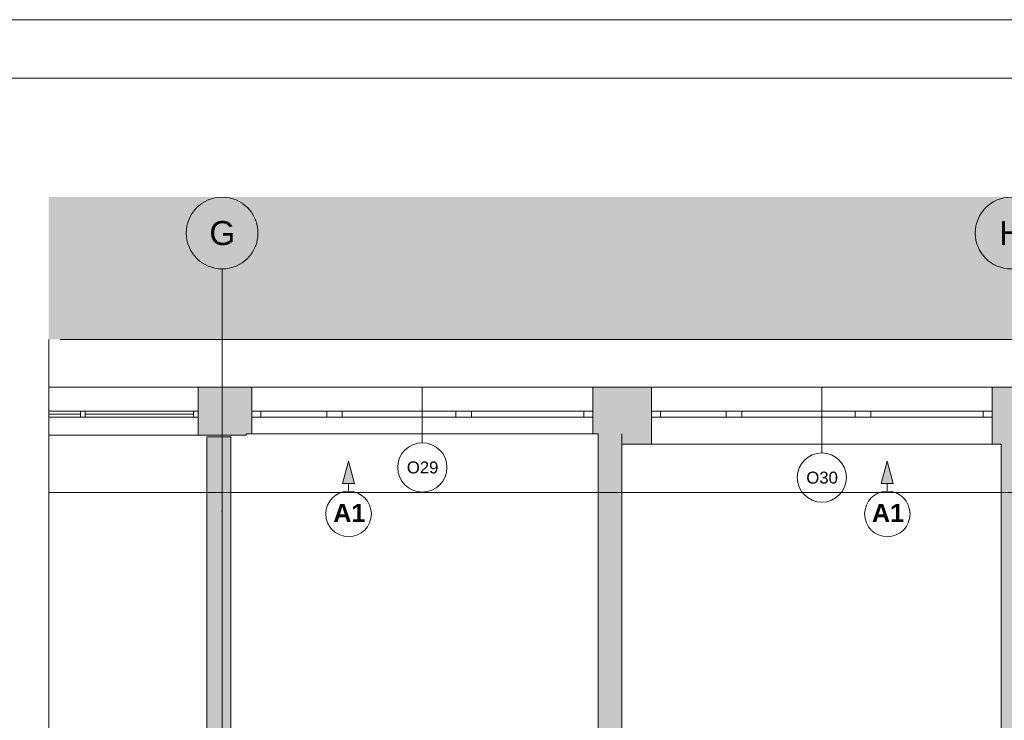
# Paper-space layout 'A-51 WYKOŃCZENIA ŚCIAN - PIĘTRO 6' of a CAD drawing. Header units: millimetres. Extents: x 0 to 420, y 0 to 297.
# Tile 11 of 11: x 291 to 373, y 238 to 297. Entities that reach past the tile are written whole.
import ezdxf
from ezdxf.xclip import XClip

# ---------------------------------------------------------------- set-up
doc = ezdxf.new("R2010")
doc.units = ezdxf.units.MM
doc.header["$MEASUREMENT"] = 0
doc.header["$XCLIPFRAME"] = 0
doc.linetypes.add('DASHDOTX2', pattern=[1000, 500, -250, 0, -250])
doc.linetypes.add('PRZERYWANA_DU_A', pattern=[550, 350.0000000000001, -199.9999999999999])
for name, color, linetype, lineweight in [('0_Nr_pióra__2', 8, 'Continuous', 13), ('A__OKŁADZINY ŚCIAN_Nr_pióra__1', 7, 'Continuous', 20), ('A_Arkusz_Nr_pióra__1', 7, 'Continuous', 20), ('A_ściany_Nr_pióra__1', 7, 'Continuous', 20), ('Okna Archicada_Nr_pióra__3', 252, 'Continuous', 13), ('Znaczniki okien Archicada_Nr_pióra__3', 252, 'Continuous', 13)]:
    doc.layers.add(name, color=color, linetype=linetype, lineweight=lineweight)
for name, color, linetype in [('A__OKŁADZINY ŚCIAN', 7, 'Continuous'), ('A_podrys', 7, 'Continuous'), ('A_ściany', 7, 'Continuous')]:
    doc.layers.add(name, color=color, linetype=linetype)
for name, color, linetype, lineweight, true_color in [('A_osie_Nr_pióra__16', 7, 'Continuous', 5, 0x0f0f0f), ('A_osie_Nr_pióra__76', 7, 'Continuous', 5, 0x2d2d2d), ('A_ściany_Nr_pióra__19', 7, 'Continuous', 5, 0x191919), ('Okna Archicada_Nr_pióra__19', 7, 'Continuous', 5, 0x191919)]:
    doc.layers.add(name, color=color, linetype=linetype, lineweight=lineweight, true_color=true_color)
doc.styles.add('STYL_AUTOMATYCZNY_1', font='arial.ttf')
doc.styles.add('STYL_AUTOMATYCZNY_3', font='arial.ttf')

# ---------------------------------------------------------------- blocks, each defined once
blk = doc.blocks.new('Rysunek_2_2', base_point=(-1731.696584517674, -272.6223899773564))
at = {"linetype": 'Continuous', "lineweight": 0, "true_color": 0x484848}
blk.add_hatch(color=251, dxfattribs=at).paths.add_polyline_path([(408.1685283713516, 282.1614969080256), (293.1033164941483, 282.1614969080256), (293.1033164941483, 270.2624433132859), (389.1685239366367, 270.2624433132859), (389.1685239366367, 111.452447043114), (293.1033164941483, 111.452447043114), (293.1033164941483, 106.4524431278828), (408.1685283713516, 106.4524431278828)])
at = {"layer": 'A__OKŁADZINY ŚCIAN', "linetype": 'Continuous', "lineweight": 0, "true_color": 0x000000}
for points in [[(318.1838939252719, 260.0736326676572), (317.6838939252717, 258.2076076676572), (318.6838939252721, 258.2076076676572)], [(363.2455423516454, 260.0736326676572), (362.7455423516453, 258.2076076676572), (363.7455423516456, 258.2076076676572)]]:
    blk.add_hatch(color=18, dxfattribs=at).paths.add_polyline_path(points)
at = {"layer": 'A_ściany', "linetype": 'Continuous', "lineweight": 0, "true_color": 0x000000}
for points in [[(305.6005244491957, 266.2624441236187), (305.6005244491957, 262.2624441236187), (309.6005244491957, 262.2624441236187), (309.6005244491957, 266.2624441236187)], [(309.6005244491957, 262.3624441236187), (310.1005244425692, 262.3624441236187), (310.1005244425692, 266.2624440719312), (309.6005244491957, 266.2624440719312)], [(338.6005245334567, 266.2624440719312), (338.6005245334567, 262.3624441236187), (341.0479467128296, 262.3624441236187), (341.0479467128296, 266.2624440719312)], [(341.0479467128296, 261.5124441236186), (343.518524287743, 261.5124441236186), (343.518524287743, 266.2624442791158), (341.0479467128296, 266.2624442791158)], [(372.018524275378, 266.2624442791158), (372.018524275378, 261.5124441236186), (372.7685244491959, 261.5124441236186), (372.7685244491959, 266.2624442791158)], [(372.7685244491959, 266.2624441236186), (372.7685244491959, 198.9624441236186), (372.0385244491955, 198.9624441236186), (372.0385244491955, 197.4624441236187), (377.1685244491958, 197.4624441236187), (377.1685244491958, 266.2624441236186)], [(308.3301647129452, 198.9624441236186), (308.3301647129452, 262.1299477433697), (306.3351647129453, 262.1299477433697), (306.3351647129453, 198.9624441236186)], [(341.0479467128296, 198.9624441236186), (341.0479467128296, 262.3624441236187), (339.0529467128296, 262.3624441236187), (339.0529467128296, 198.9624441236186)]]:
    blk.add_hatch(color=18, dxfattribs=at).paths.add_polyline_path(points)
at = {"layer": '0_Nr_pióra__2', "color": 8, "linetype": 'PRZERYWANA_DU_A', "lineweight": 13, "flags": 128}
for points in [[(293.1033142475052, 270.2624441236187), (293.1033142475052, 111.4524441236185)], [(293.1033142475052, 111.4524441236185), (389.1685244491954, 111.4524441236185), (389.1685244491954, 270.2624441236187), (293.1033142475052, 270.2624441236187)]]:
    blk.add_lwpolyline(points, dxfattribs=at)
at = {"layer": 'A__OKŁADZINY ŚCIAN_Nr_pióra__1', "color": 7, "linetype": 'Continuous', "lineweight": 20}
for p, q in [((318.1838938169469, 260.073631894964), (317.6838929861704, 258.2076081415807)), ((318.1838938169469, 260.073631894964), (318.6838946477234, 258.2076081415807)), ((363.2455424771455, 260.073631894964), (362.745541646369, 258.2076081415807)), ((363.2455424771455, 260.073631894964), (363.745543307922, 258.2076081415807)), ((318.6838946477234, 258.2076081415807), (317.6838929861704, 258.2076081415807)), ((318.1838938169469, 257.5736329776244), (318.1838938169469, 258.2076081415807)), ((363.745543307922, 258.2076081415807), (362.745541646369, 258.2076081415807)), ((363.2455424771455, 257.5736329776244), (363.2455424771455, 258.2076081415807))]:
    blk.add_line(p, q, dxfattribs=at)
for centre in [(318.1838939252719, 255.6708040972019), (363.2455423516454, 255.6708040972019)]:
    blk.add_circle(centre, 1.902828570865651, dxfattribs=at)
at = {"layer": 'A_osie_Nr_pióra__16', "color": 250, "linetype": 'DASHDOTX2', "lineweight": 5, "true_color": 0x0f0f0f}
for p, q in [((307.600524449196, 255.9104205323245), (307.6005236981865, 276.1615014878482)), ((381.9174456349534, 257.4524455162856), (293.1033144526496, 257.4524455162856)), ((307.6005259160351, 255.9104217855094), (307.6005259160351, 106.4524448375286))]:
    blk.add_line(p, q, dxfattribs=at)
blk.add_point((307.600524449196, 255.9104205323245), dxfattribs=at)
blk.add_point((307.600524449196, 255.9104205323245), dxfattribs=at)
at = {"layer": 'A_osie_Nr_pióra__76', "color": 250, "linetype": 'Continuous', "lineweight": 5, "true_color": 0x2d2d2d}
for centre in [(307.600524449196, 279.1615009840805), (373.6005244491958, 279.1615009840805)]:
    blk.add_circle(centre, 3, dxfattribs=at)
at = {"layer": 'A_ściany_Nr_pióra__1', "color": 7, "linetype": 'Continuous', "lineweight": 20}
for p, q in [((305.6005256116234, 262.2624440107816), (305.6005256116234, 266.2624454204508)), ((310.1005252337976, 266.2624454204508), (310.1005252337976, 264.2624447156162)), ((338.6005254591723, 266.2624454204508), (338.6005254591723, 264.2624447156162)), ((343.5185242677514, 266.2624454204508), (343.5185242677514, 264.2624447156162)), ((372.0185244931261, 266.2624454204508), (372.0185244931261, 264.2624447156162)), ((310.1005252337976, 264.2624447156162), (310.1005252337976, 263.7624438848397)), ((310.1005252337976, 263.7624438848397), (310.1005252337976, 262.3624436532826)), ((338.6005254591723, 264.2624447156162), (338.6005254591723, 263.7624438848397)), ((338.6005254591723, 263.7624438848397), (338.6005254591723, 262.3624436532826)), ((343.5185242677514, 264.2624447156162), (343.5185242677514, 263.7624438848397)), ((343.5185242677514, 263.7624438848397), (343.5185242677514, 261.5124453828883)), ((372.0185244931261, 264.2624447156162), (372.0185244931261, 263.7624438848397)), ((372.0185244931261, 263.7624438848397), (372.0185244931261, 261.5124453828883))]:
    blk.add_line(p, q, dxfattribs=at)
at = {"layer": 'A_ściany_Nr_pióra__1', "color": 7, "linetype": 'Continuous', "lineweight": 20, "flags": 128}
for points in [[(309.6005244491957, 266.2624441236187), (305.6005244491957, 266.2624441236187)], [(310.1005244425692, 266.2624441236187), (309.6005244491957, 266.2624441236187)], [(341.0479467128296, 266.2624441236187), (338.6005245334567, 266.2624441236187)], [(343.518524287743, 266.2624441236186), (341.0479467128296, 266.2624441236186)], [(372.7685244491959, 266.2624441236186), (372.018524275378, 266.2624441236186)], [(377.1685244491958, 266.2624441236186), (372.7685244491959, 266.2624441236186)], [(305.6005244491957, 262.2624441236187), (309.6005244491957, 262.2624441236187)], [(308.3301647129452, 262.1299477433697), (306.3351647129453, 262.1299477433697)], [(306.3351647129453, 262.1299477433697), (306.3351647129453, 198.9624441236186)], [(308.3301647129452, 224.7159170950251), (308.3301647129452, 262.1299477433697)], [(309.6005244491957, 262.2624441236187), (309.6005244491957, 262.3624441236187)], [(309.6005244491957, 262.3624441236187), (310.1005244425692, 262.3624441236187)], [(338.6005245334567, 262.3624441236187), (339.0529467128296, 262.3624441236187)], [(339.0529467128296, 262.3624441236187), (339.0529467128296, 224.7159170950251)], [(341.0479467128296, 262.3624441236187), (341.0479467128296, 261.5124441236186)], [(341.0479467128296, 198.9624441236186), (341.0479467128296, 262.3624441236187)], [(341.0479467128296, 261.5124441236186), (343.518524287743, 261.5124441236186)], [(372.018524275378, 261.5124441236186), (372.7685244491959, 261.5124441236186)], [(372.7685244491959, 261.5124441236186), (372.7685244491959, 198.9624441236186)]]:
    blk.add_lwpolyline(points, dxfattribs=at)
at = {"layer": 'A_ściany_Nr_pióra__19', "color": 250, "linetype": 'Continuous', "lineweight": 5, "true_color": 0x191919}
for p, q in [((305.6005232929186, 266.2624454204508), (293.1033145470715, 266.2624454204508)), ((293.1033145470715, 262.2624440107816), (305.6005232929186, 262.2624440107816))]:
    blk.add_line(p, q, dxfattribs=at)
at = {"layer": 'Okna Archicada_Nr_pióra__19', "color": 250, "linetype": 'Continuous', "lineweight": 5, "true_color": 0x191919}
for p, q in [((295.7538584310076, 264.012444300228), (293.1033141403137, 264.012444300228)), ((293.1033145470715, 264.2624447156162), (305.6005232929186, 264.2624447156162)), ((305.6005232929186, 263.7624438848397), (293.1033145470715, 263.7624438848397)), ((295.7538585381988, 264.2624447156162), (295.7538585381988, 263.7624438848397)), ((296.1538571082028, 264.2624447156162), (296.1538571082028, 263.7624438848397)), ((305.2005244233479, 264.012444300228), (296.1538571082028, 264.012444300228)), ((305.2005244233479, 264.2624447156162), (305.2005244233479, 263.7624438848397)), ((305.6005232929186, 264.2624447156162), (305.6005256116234, 263.7624438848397))]:
    blk.add_line(p, q, dxfattribs=at)
at = {"layer": 'Okna Archicada_Nr_pióra__3', "color": 252, "linetype": 'Continuous', "lineweight": 13}
for p, q in [((310.1005252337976, 266.2624454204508), (338.6005254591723, 266.2624454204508)), ((310.1005252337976, 266.2624454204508), (310.1005252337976, 264.2624447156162)), ((338.6005254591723, 266.2624454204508), (338.6005254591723, 264.2624447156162)), ((343.5185242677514, 266.2624454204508), (372.0185244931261, 266.2624454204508)), ((343.5185242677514, 266.2624454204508), (343.5185242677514, 264.2624447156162)), ((372.0185244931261, 266.2624454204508), (372.0185244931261, 264.2624447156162)), ((310.1005252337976, 264.2624447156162), (310.8505238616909, 264.2624447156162)), ((310.1005252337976, 264.2624447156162), (310.1005252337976, 263.7624438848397)), ((310.1005252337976, 264.2624447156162), (310.1005252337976, 263.7624438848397)), ((310.8505238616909, 263.7624438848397), (310.1005252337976, 263.7624438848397)), ((310.1005252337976, 263.7624438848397), (310.1005252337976, 262.3624436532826)), ((310.8505238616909, 264.2624447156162), (310.8505238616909, 263.7624438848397)), ((310.8505238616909, 264.2624447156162), (316.3505251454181, 264.2624447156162)), ((316.3505251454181, 263.7624438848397), (310.8505238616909, 263.7624438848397)), ((316.3505251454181, 263.7624438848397), (316.3505251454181, 264.2624447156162)), ((316.3505251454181, 264.2624447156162), (317.0005241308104, 264.2624447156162)), ((317.0005241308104, 263.7624438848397), (316.3505251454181, 263.7624438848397)), ((317.0005241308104, 264.2624447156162), (317.6505257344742, 264.2624447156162)), ((317.6505257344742, 263.7624438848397), (317.0005241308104, 263.7624438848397)), ((317.6505257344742, 264.2624447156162), (317.6505257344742, 263.7624438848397)), ((317.6505257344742, 264.2624447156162), (327.1505231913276, 264.2624447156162)), ((327.1505231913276, 263.7624438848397), (317.6505257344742, 263.7624438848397)), ((327.1505231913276, 263.7624438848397), (327.1505231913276, 264.2624447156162)), ((327.1505231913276, 264.2624447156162), (327.8005247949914, 264.2624447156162)), ((327.8005247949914, 263.7624438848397), (327.1505231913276, 263.7624438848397)), ((327.8005247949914, 264.2624447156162), (328.4505237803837, 264.2624447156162)), ((328.4505237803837, 263.7624438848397), (327.8005247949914, 263.7624438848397)), ((328.4505237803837, 264.2624447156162), (328.4505237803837, 263.7624438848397)), ((328.4505237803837, 264.2624447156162), (337.8505242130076, 264.2624447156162)), ((337.8505242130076, 263.7624438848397), (328.4505237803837, 263.7624438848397)), ((337.8505242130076, 263.7624438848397), (337.8505242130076, 264.2624447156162)), ((337.8505242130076, 264.2624447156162), (338.6005254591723, 264.2624447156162)), ((338.6005254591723, 263.7624438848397), (337.8505242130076, 263.7624438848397)), ((338.6005254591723, 264.2624447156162), (338.6005254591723, 263.7624438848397)), ((338.6005254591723, 264.2624447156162), (338.6005254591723, 263.7624438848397)), ((338.6005254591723, 263.7624438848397), (338.6005254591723, 262.3624436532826)), ((343.5185242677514, 264.2624447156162), (344.2685255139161, 264.2624447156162)), ((343.5185242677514, 264.2624447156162), (343.5185242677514, 263.7624438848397)), ((343.5185242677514, 264.2624447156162), (343.5185242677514, 263.7624438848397)), ((344.2685255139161, 263.7624438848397), (343.5185242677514, 263.7624438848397)), ((343.5185242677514, 263.7624438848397), (343.5185242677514, 261.5124453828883)), ((344.2685255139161, 264.2624447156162), (344.2685255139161, 263.7624438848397)), ((344.2685255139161, 264.2624447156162), (349.7685241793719, 264.2624447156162)), ((349.7685241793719, 263.7624438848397), (344.2685255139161, 263.7624438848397)), ((349.7685241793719, 263.7624438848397), (349.7685241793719, 264.2624447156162)), ((349.7685241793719, 264.2624447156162), (350.4185231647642, 264.2624447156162)), ((350.4185231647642, 263.7624438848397), (349.7685241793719, 263.7624438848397)), ((350.4185231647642, 264.2624447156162), (351.0685247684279, 264.2624447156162)), ((351.0685247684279, 263.7624438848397), (350.4185231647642, 263.7624438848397)), ((351.0685247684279, 264.2624447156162), (351.0685247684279, 263.7624438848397)), ((351.0685247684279, 264.2624447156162), (360.5685248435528, 264.2624447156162)), ((360.5685248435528, 263.7624438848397), (351.0685247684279, 263.7624438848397)), ((360.5685248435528, 263.7624438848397), (360.5685248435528, 264.2624447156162)), ((360.5685248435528, 264.2624447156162), (361.2185238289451, 264.2624447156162)), ((361.2185238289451, 263.7624438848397), (360.5685248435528, 263.7624438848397)), ((361.2185238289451, 264.2624447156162), (361.8685254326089, 264.2624447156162)), ((361.8685254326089, 263.7624438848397), (361.2185238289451, 263.7624438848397)), ((361.8685254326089, 264.2624447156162), (361.8685254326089, 263.7624438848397)), ((361.8685254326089, 264.2624447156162), (371.2685232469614, 264.2624447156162)), ((371.2685232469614, 263.7624438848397), (361.8685254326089, 263.7624438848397)), ((371.2685232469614, 263.7624438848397), (371.2685232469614, 264.2624447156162)), ((371.2685232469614, 264.2624447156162), (372.0185244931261, 264.2624447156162)), ((372.0185244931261, 263.7624438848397), (371.2685232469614, 263.7624438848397)), ((372.0185244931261, 264.2624447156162), (372.0185244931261, 263.7624438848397)), ((372.0185244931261, 264.2624447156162), (372.0185244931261, 263.7624438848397)), ((372.0185244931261, 263.7624438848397), (372.0185244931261, 261.5124453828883)), ((310.1005252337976, 262.3624436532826), (338.6005254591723, 262.3624436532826)), ((343.5185242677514, 261.5124453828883), (372.0185244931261, 261.5124453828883))]:
    blk.add_line(p, q, dxfattribs=at)
at = {"layer": 'Znaczniki okien Archicada_Nr_pióra__3', "color": 252, "linetype": 'Continuous', "lineweight": 13}
for p, q in [((324.350525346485, 261.6207449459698), (324.350525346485, 266.2624454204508)), ((357.7685243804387, 260.7707466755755), (357.7685243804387, 266.2624454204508))]:
    blk.add_line(p, q, dxfattribs=at)
for centre, start, end in [((324.350524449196, 259.5625960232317), 0, 180), ((357.7685244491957, 258.7125960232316), 0, 180), ((324.350524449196, 259.5625960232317), 180, 0), ((357.7685244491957, 258.7125960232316), 180, 0)]:
    blk.add_arc(centre, 2.05815, start, end, dxfattribs=at)
at = {"layer": 'A__OKŁADZINY ŚCIAN_Nr_pióra__1', "color": 7, "linetype": 'Continuous', "lineweight": 20, "char_height": 1.5, "attachment_point": 4, "style": 'STYL_AUTOMATYCZNY_3'}
for insert in [(316.9016039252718, 255.7565219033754), (361.9632523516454, 255.7565219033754)]:
    blk.add_mtext('\\A1;{\\pql;\\fArial|b1|i0|c238|p0;\\W1.000000;A1}', dxfattribs=dict(at, insert=insert))
at = {"layer": 'A_osie_Nr_pióra__76', "color": 250, "linetype": 'Continuous', "lineweight": 5, "true_color": 0x2d2d2d, "char_height": 2, "attachment_point": 1, "style": 'STYL_AUTOMATYCZNY_1'}
for s, insert in [('\\A1;{\\pql;\\pt0;\\fArial|b0|i0|c238|p0;\\W1.000000;G}', (306.5337794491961, 280.1615009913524)), ('\\A1;{\\pql;\\pt0;\\fArial|b0|i0|c238|p0;\\W1.000000;H}', (372.6101194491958, 280.1615009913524))]:
    blk.add_mtext(s, dxfattribs=dict(at, insert=insert))
at = {"layer": 'Znaczniki okien Archicada_Nr_pióra__3', "color": 252, "linetype": 'Continuous', "lineweight": 13, "char_height": 1, "attachment_point": 7, "style": 'STYL_AUTOMATYCZNY_1'}
for s, insert in [('\\A1;{\\pql;\\pt1;\\fArial|b0|i0|c238|p0;\\W1.000000;O29}', (323.0544294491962, 259.0458563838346)), ('\\A1;{\\pql;\\pt1;\\fArial|b0|i0|c238|p0;\\W1.000000;O30}', (356.4724294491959, 258.1951867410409))]:
    blk.add_mtext(s, dxfattribs=dict(at, insert=insert))

psp = doc.layouts.new('A-51 WYKOŃCZENIA ŚCIAN - PIĘTRO 6')

# ---------------------------------------------------------------- linework, layer by layer
at = {"layer": 'A_Arkusz_Nr_pióra__1', "color": 7, "linetype": 'Continuous', "lineweight": 20}
psp.add_line((415.1000000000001, 292.1), (29.90003742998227, 292.1), dxfattribs=at)
at = {"layer": 'A_Arkusz_Nr_pióra__1', "color": 7, "linetype": 'Continuous', "lineweight": 20, "flags": 128}
psp.add_lwpolyline([(0, 297), (420, 297), (420, 3.320364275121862e-14), (2.775557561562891e-14, 3.320364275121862e-14)], close=True, dxfattribs=at)

# ---------------------------------------------------------------- block references
at = {"layer": 'A_podrys', "color": 37, "linetype": 'Continuous', "lineweight": 5, "true_color": 0x656532}
ref = psp.add_blockref('Rysunek_2_2', (-1731.696584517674, -272.6223899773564), dxfattribs=at)
XClip(ref).set_block_clipping_path([(293.1033142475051, 106.4524441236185), (408.1685244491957, 282.1615009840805)])

doc.saveas('drawing.dxf')
